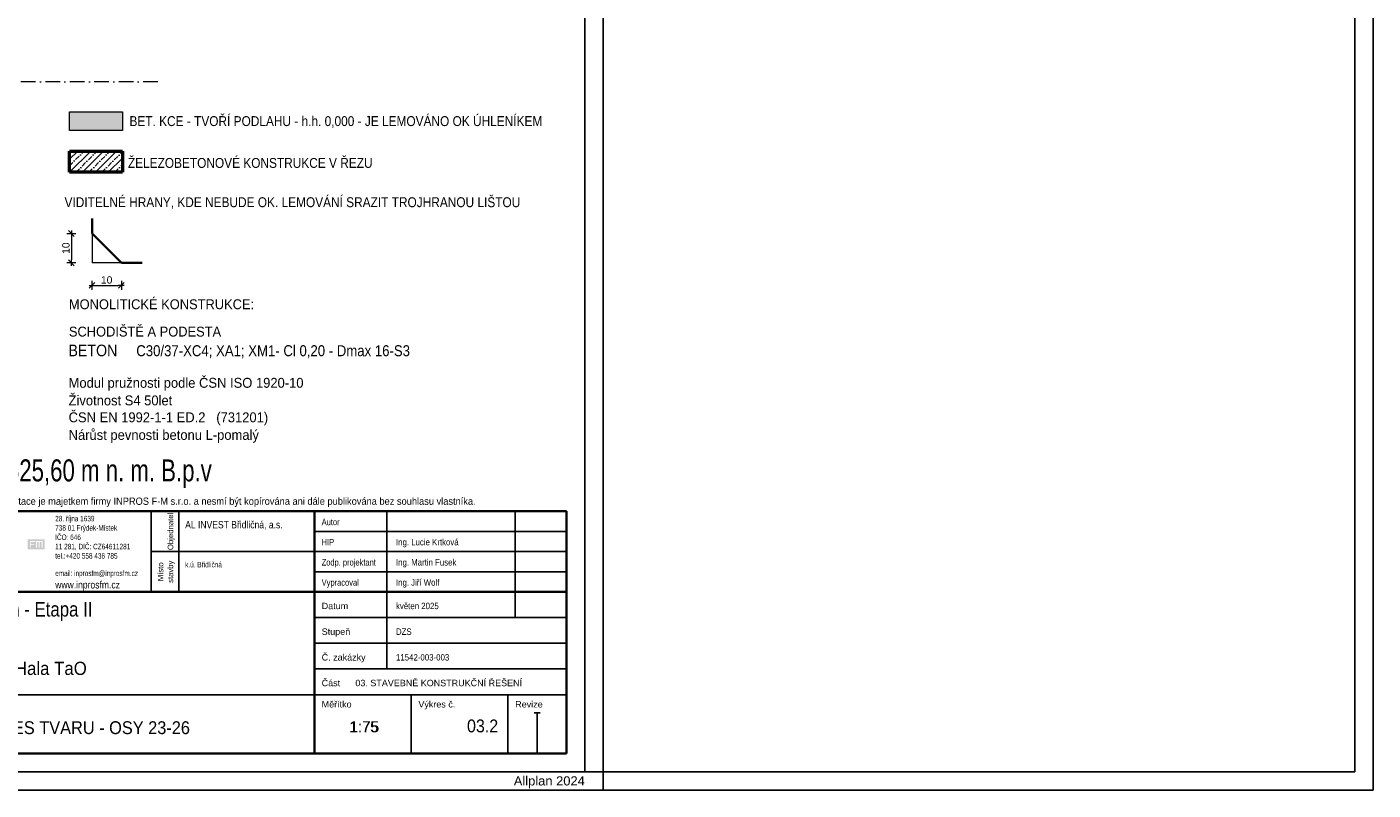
# Model space of a CAD drawing. Header units: millimetres. Extents: x 0 to 78750, y 0 to 63000.
# Tile 21 of 23: x 51212 to 78750, y 0 to 15600. Entities that reach past the tile are written whole.
import ezdxf
from ezdxf.enums import TextEntityAlignment as Align

# ---------------------------------------------------------------- set-up
doc = ezdxf.new("R2010")
doc.units = ezdxf.units.MM
doc.header["$LTSCALE"] = 1000
for name, pattern in [('Carkovana', [0.21, 0.15, -0.06]), ('Cerchovana 0.5x', [0.18, 0.1, -0.04, 0, -0.04]), ('Cerchovana 2x', [0.5, 0.3, -0.1, 0, -0.1]), ('Teckovana', [0.06, 0, -0.06])]:
    doc.linetypes.add(name, pattern=pattern)
for name, color, linetype, lineweight in [('AM_3', 6, 'Continuous', 25), ('Filling', 7, 'Continuous', 13), ('Rastr', 30, 'Teckovana', 18), ('Stěna', 7, 'Continuous', 35), ('Titolo (ISO)', 7, 'Continuous', 50)]:
    doc.layers.add(name, color=color, linetype=linetype, lineweight=lineweight)
doc.layers.add('Standard', color=7, linetype='Continuous')
doc.layers.add('Text obecně', color=7, linetype='Continuous')
doc.styles.add('ARIAL', font='arial.ttf')
doc.styles.add('ARIALNARROW', font='ARIALN.TTF')
doc.styles.add('Bahnschrift SemiLight Condensed', font='txt')

msp = doc.modelspace()

# ---------------------------------------------------------------- hatches: boundary and pattern name
at = {"layer": 'Filling', "linetype": 'Carkovana', "lineweight": -3, "true_color": 0xe0ffe0, "transparency": 33554687}
msp.add_hatch(color=254, dxfattribs=at).paths.add_polyline_path([(52081, 13865), (52081, 13480), (53167, 13480), (53167, 13865)])
at = {"layer": 'Standard', "linetype": 'Carkovana', "lineweight": 25, "true_color": 0x73a6d5, "transparency": 33554687}
h = msp.add_hatch(color=143, dxfattribs=at)
h.paths.add_polyline_path([(51577, 5128), (51229, 5128), (51229, 4920), (51577, 4920)])
h.paths.add_polyline_path([(51473, 5073), (51473, 4957), (51455, 4957), (51455, 5073), (51415, 5073), (51415, 4957), (51397, 4957), (51397, 5091), (51532, 5091), (51532, 4957), (51514, 4957), (51514, 5073)], flags=16)
h.paths.add_polyline_path([(51375, 5091), (51375, 5073), (51292, 5073), (51292, 5033), (51364, 5033), (51364, 5015), (51292, 5015), (51292, 4957), (51274, 4957), (51274, 5091)], flags=16)

# ---------------------------------------------------------------- linework, layer by layer
at = {"layer": 'AM_3', "color": 7, "linetype": 'Continuous', "lineweight": 5, "transparency": 33554687}
for p, q in [((52081, 13865), (53167, 13865)), ((52081, 13480), (52081, 13865)), ((53167, 13865), (53167, 13480)), ((53167, 13480), (52081, 13480)), ((52031, 11377), (52211, 11377)), ((52121, 11437), (52121, 11317)), ((52121, 11317), (52121, 10837)), ((52211, 10777), (52031, 10777)), ((52121, 10717), (52121, 10837)), ((52484, 10317), (52604, 10317)), ((52544, 10227), (52544, 10407)), ((52604, 10317), (53084, 10317)), ((53204, 10317), (53084, 10317)), ((53144, 10407), (53144, 10227))]:
    msp.add_line(p, q, dxfattribs=at)
at = {"layer": 'AM_3', "color": 8, "linetype": 'Cerchovana 0.5x', "lineweight": 5, "transparency": 33554687}
for p, q in [((52081, 13026), (52119, 13064)), ((52081, 12761), (52384, 13064)), ((52214, 12629), (52649, 13064)), ((52479, 12629), (52914, 13064)), ((52744, 12629), (53167, 13051)), ((53010, 12629), (53167, 12786))]:
    msp.add_line(p, q, dxfattribs=at)
at = {"layer": 'AM_3', "color": 8, "linetype": 'Continuous', "lineweight": 5, "transparency": 33554687}
for p, q in [((52081, 12894), (52251, 13064)), ((52082, 12629), (52517, 13064)), ((52347, 12629), (52782, 13064)), ((52612, 12629), (53047, 13064)), ((52877, 12629), (53167, 12919)), ((53142, 12629), (53167, 12653))]:
    msp.add_line(p, q, dxfattribs=at)
at = {"layer": 'AM_3', "color": 7, "linetype": 'Continuous', "lineweight": 50, "transparency": 33554687}
for p, q in [((52081, 13064), (53167, 13064)), ((52081, 12629), (52081, 13064)), ((53167, 13064), (53167, 12629)), ((53167, 12629), (52081, 12629))]:
    msp.add_line(p, q, dxfattribs=at)
at = {"layer": 'AM_3', "color": 7, "linetype": 'Continuous', "lineweight": 35, "transparency": 33554687}
for p, q in [((52544, 11682), (52544, 11377)), ((53144, 10777), (52544, 11377)), ((53144, 10777), (53571, 10777))]:
    msp.add_line(p, q, dxfattribs=at)
at = {"layer": 'AM_3', "color": 3, "linetype": 'Continuous', "lineweight": 5, "transparency": 33554687}
for p, q in [((52061, 11437), (52181, 11317)), ((52181, 10717), (52061, 10837)), ((52484, 10257), (52604, 10377)), ((53204, 10377), (53084, 10257))]:
    msp.add_line(p, q, dxfattribs=at)
at = {"layer": 'AM_3', "color": 253, "linetype": 'Continuous', "lineweight": 5, "true_color": 0xa0a0a0, "transparency": 33554687}
for p in [(52544, 11377), (53144, 10777)]:
    msp.add_line(p, (52544, 10777), dxfattribs=at)
at = {"layer": 'Rastr', "color": 7, "linetype": 'Cerchovana 2x', "lineweight": 5, "transparency": 33554687}
msp.add_line((53891, 14480), (1242, 14480), dxfattribs=at)
at = {"layer": 'Standard', "color": 7, "linetype": 'Continuous', "lineweight": 35, "transparency": 33554687}
for p, q in [((48900, 5700), (62250, 5700)), ((57092, 5700), (57092, 750)), ((62250, 5700), (62250, 750)), ((48900, 4050), (62250, 4050)), ((62250, 750), (48900, 750))]:
    msp.add_line(p, q, dxfattribs=at)
at = {"layer": 'Standard', "color": 7, "linetype": 'Continuous', "lineweight": -3, "transparency": 33554687}
for p, q in [((53752, 5700), (53752, 4050)), ((54320, 5700), (54320, 4875)), ((58575, 5700), (58575, 2475)), ((61200, 5700), (61200, 3525)), ((57092, 5288), (62250, 5288)), ((53752, 4875), (57092, 4875)), ((54320, 4875), (54320, 4050)), ((57092, 4875), (62250, 4875)), ((57092, 4463), (62250, 4463)), ((57092, 4050), (62250, 4050)), ((57092, 3525), (62250, 3525)), ((57092, 3000), (62250, 3000)), ((57092, 2475), (62250, 2475)), ((57092, 1950), (48900, 1950)), ((57092, 1950), (62250, 1950)), ((59071, 1950), (59071, 750)), ((61050, 1950), (61050, 750)), ((61589, 1581), (61711, 1581)), ((61650, 750), (61650, 1581))]:
    msp.add_line(p, q, dxfattribs=at)
at = {"layer": 'Stěna', "color": 7, "linetype": 'Continuous', "lineweight": -3, "transparency": 33554687}
msp.add_line((63000, 0), (63000, 375), dxfattribs=at)
for points in [[(0, 0), (63000, 0), (63000, 63000), (0, 63000), (0, 0)], [(0, 0), (78750, 0), (78750, 63000), (0, 63000), (0, 0)], [(375, 375), (62625, 375), (62625, 62625), (375, 62625), (375, 375)], [(375, 375), (78375, 375), (78375, 62625), (375, 62625), (375, 375)]]:
    msp.add_lwpolyline(points, close=True, dxfattribs=at)

# ---------------------------------------------------------------- texts
at = {"layer": 'AM_3', "color": 7, "linetype": 'Continuous', "lineweight": -3, "transparency": 33554687, "style": 'ARIAL'}
for s, width, p, p2 in [('BET. KCE - TVOŘÍ PODLAHU - h.h. 0,000 - JE LEMOVÁNO OK ÚHLENÍKEM', 0.858731, (53310, 13574), (61754, 13574)), ('ŽELEZOBETONOVÉ KONSTRUKCE V ŘEZU ', 0.858661, (53278, 12719), (58350, 12719)), ('VIDITELNÉ HRANY, KDE NEBUDE OK. LEMOVÁNÍ SRAZIT TROJHRANOU LIŠTOU', 0.859041, (51982, 11916), (61305, 11916)), ('MONOLITICKÉ KONSTRUKCE:', 0.931304, (52071, 9830), (55860, 9830)), ('SCHODIŠTĚ A PODESTA', 0.930828, (52071, 9271), (55185, 9271))]:
    msp.add_text(s, height=202.5, dxfattribs=dict(at, width=width)).set_placement(p, p2, align=Align.FIT)
at = {"layer": 'AM_3', "color": 7, "linetype": 'Continuous', "lineweight": 5, "transparency": 33554687, "style": 'ARIAL', "width": 1.00945}
msp.add_text('10', height=150, rotation=90, dxfattribs=at).set_placement((52084, 10960), (52084, 11195), align=Align.FIT)
msp.add_text('10', height=150, dxfattribs=at).set_placement((52726, 10354), (52961, 10354), align=Align.FIT)
at = {"layer": 'AM_3', "color": 7, "linetype": 'Continuous', "lineweight": 18, "transparency": 33554687, "style": 'ARIALNARROW', "width": 1.072529}
msp.add_text('BETON', height=236.3, dxfattribs=at).set_placement((52062, 8869), (53062, 8869), align=Align.FIT)
at = {"layer": 'AM_3', "color": 7, "linetype": 'Continuous', "lineweight": -3, "transparency": 33554687, "style": 'ARIAL', "width": 0.857143}
msp.add_text('C30/37-XC4; XA1; XM1- Cl 0,20 - Dmax 16-S3', height=225, dxfattribs=at).set_placement((53449, 8869))
at = {"layer": 'Standard', "color": 7, "linetype": 'Continuous', "lineweight": 35, "transparency": 33554687, "style": 'ARIAL', "width": 0.723139}
msp.add_text('±0,000 = 525,60 m n. m. B.p.v', height=450, dxfattribs=at).set_placement((48900, 6310), (54994, 6310), align=Align.FIT)
at = {"layer": 'Standard', "color": 7, "linetype": 'Continuous', "lineweight": 5, "transparency": 33554687, "style": 'ARIAL'}
for s, height, width, p, p2 in [('Tato projektová dokumentace je majetkem firmy INPROS F-M s.r.o. a nesmí být kopírována ani dále publikována bez souhlasu vlastníka.', 148.575, 0.913044, (48900, 5831), (60392, 5831)), ('AL INVEST Břidličná, a.s.', 150, 0.835796, (54449, 5350), (56443, 5350)), ('Autor', 131.2, 0.83683, (57242, 5415), (57608, 5415)), ('HIP', 131.2, 0.835601, (57242, 5003), (57497, 5003)), ('Ing. Lucie Krtková', 131.25, 0.873042, (58762, 5003), (60043, 5003)), ('Zodp. projektant', 131.25, 0.837244, (57242, 4590), (58350, 4590)), ('Ing. Martin Fusek', 131.25, 0.87228, (58762, 4590), (59997, 4590)), ('www.inprosfm.cz ', 150, 0.837073, (51791, 4121), (53164, 4121)), ('Vypracoval', 131.2, 0.838886, (57242, 4178), (58002, 4178)), ('Ing. Jiří Wolf', 131.25, 0.870649, (58762, 4178), (59649, 4178)), ('Datum', 131.2, 1.005433, (57242, 3698), (57784, 3698)), ('květen 2025', 131.25, 0.874826, (58762, 3698), (59636, 3698)), ('Stupeň', 131.2, 1.006104, (57242, 3173), (57826, 3173)), ('DZS', 131.2, 0.872057, (58762, 3173), (59082, 3173)), ('Č. zakázky', 131.2, 1.003516, (57242, 2648), (58141, 2648)), ('11542-003-003', 131.25, 0.877282, (58762, 2648), (59852, 2648)), ('Část', 131.2, 1.004646, (57242, 2123), (57620, 2123)), ('03. STAVEBNĚ KONSTRUKČNÍ ŘEŠENÍ', 131.25, 1.002908, (57931, 2123), (61341, 2123)), ('Měřítko', 131.2, 1.002722, (57242, 1688), (57854, 1688)), ('Výkres č.', 131.2, 1.001742, (59221, 1688), (59975, 1688)), ('Revize', 131.2, 1.00797, (61200, 1688), (61764, 1688))]:
    msp.add_text(s, height=height, dxfattribs=dict(at, width=width)).set_placement(p, p2, align=Align.FIT)
at = {"layer": 'Standard', "color": 7, "linetype": 'Continuous', "lineweight": 13, "transparency": 33554687, "style": 'ARIAL'}
for s, width, p, p2 in [('28. října 1639 ', 0.837544, (51791, 5493), (52631, 5493)), ('738 01 Frýdek-Místek  ', 0.835957, (51791, 5303), (53133, 5303)), ('IČO: 646 ', 0.834767, (51791, 5112), (52352, 5112)), ('11 281, DIČ: CZ64611281 ', 0.837746, (51791, 4922), (53363, 4922)), ('tel.:+420 558 436 785 ', 0.837714, (51791, 4731), (53103, 4731)), ('k.ú. Břidličná', 0.837853, (54449, 4552), (55202, 4552)), ('email: inprosfm@inprosfm.cz       ', 0.835529, (51791, 4375), (53739, 4375))]:
    msp.add_text(s, height=112.5, dxfattribs=dict(at, width=width)).set_placement(p, p2, align=Align.FIT)
for s, width, p, p2 in [('Objednatel', 1.007407, (54204, 4905), (54204, 5670)), ('stavby', 1.003966, (54204, 4235), (54204, 4690)), ('Místo', 1.001074, (54003, 4270), (54003, 4655))]:
    msp.add_text(s, height=112.5, rotation=90, dxfattribs=dict(at, width=width)).set_placement(p, p2, align=Align.FIT)
at = {"layer": 'Standard', "color": 7, "linetype": 'Continuous', "lineweight": 18, "transparency": 33554687, "style": 'Bahnschrift SemiLight Condensed'}
msp.add_text('Alfagen - Etapa II', height=300, dxfattribs=at).set_placement((49897, 3547))
at = {"layer": 'Standard', "color": 7, "linetype": 'Continuous', "lineweight": 18, "transparency": 33554687, "style": 'ARIAL', "width": 0.91191}
msp.add_text('SO 02 Hala TaO', height=270, dxfattribs=at).set_placement((49897, 2353), (52437, 2353), align=Align.FIT)
at = {"layer": 'Standard', "color": 7, "linetype": 'Continuous', "lineweight": -3, "transparency": 33554687, "style": 'ARIAL', "width": 1.006382}
msp.add_text('1:75', height=225, dxfattribs=at).set_placement((57805, 1181), (58420, 1181), align=Align.FIT)
at = {"layer": 'Stěna', "color": 7, "linetype": 'Continuous', "lineweight": -3, "transparency": 33554687, "style": 'ARIAL', "width": 1.008983}
msp.add_text('Allplan 2024', height=187.5, dxfattribs=at).set_placement((61172, 94), (62625, 94), align=Align.FIT)
at = {"layer": 'Text obecně', "color": 7, "linetype": 'Continuous', "lineweight": 18, "transparency": 33554687, "style": 'ARIAL'}
for s, width, p, p2 in [('VÝKRES TVARU - OSY 23-26', 0.911749, (50017, 1144), (54547, 1144)), ('03.2', 0.894242, (60215, 1180), (60853, 1180))]:
    msp.add_text(s, height=262.5, dxfattribs=dict(at, width=width)).set_placement(p, p2, align=Align.FIT)
at = {"layer": 'Text obecně', "color": 7, "linetype": 'Continuous', "lineweight": -3, "transparency": 33554687, "style": 'ARIAL', "width": 0.93929}
msp.add_text('1:75', height=225, dxfattribs=at).set_placement((57823, 1182), (58397, 1182), align=Align.FIT)
at = {"layer": 'Titolo (ISO)', "color": 7, "transparency": 33554687, "style": 'ARIAL'}
for s, width, p, p2 in [('Modul pružnosti podle ČSN ISO 1920-10 ', 0.938337, (52065, 8224), (56944, 8224)), ('Životnost S4 50let', 0.937065, (52065, 7864), (54185, 7864)), ('ČSN EN 1992-1-1 ED.2   (731201)', 0.938154, (52065, 7519), (56147, 7519)), ('Nárůst pevnosti betonu L-pomalý', 0.938756, (52065, 7159), (55958, 7159))]:
    msp.add_text(s, height=202.5, dxfattribs=dict(at, width=width)).set_placement(p, p2, align=Align.FIT)

doc.saveas('drawing.dxf')
